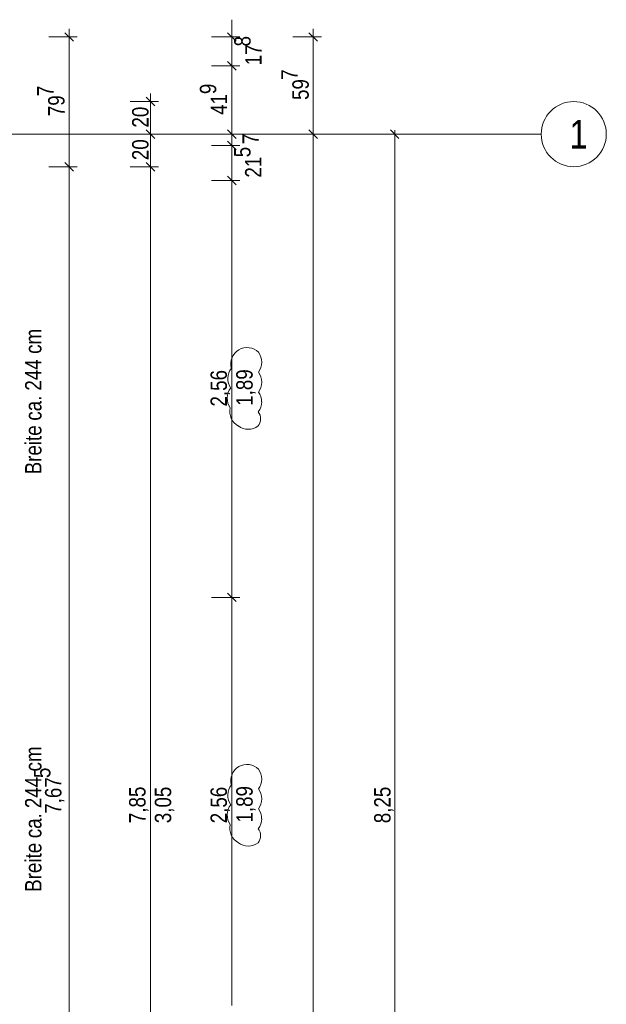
# Model space of a CAD drawing. Extents: x -634 to 300, y 62 to 1102.
# Tile 123 of 125: x 29 to 101, y 884 to 1005. Entities that reach past the tile are written whole.
import ezdxf
from ezdxf.lldxf.tags import DXFTag

# ---------------------------------------------------------------- set-up
doc = ezdxf.new("R2010")
doc.units = 0
doc.layers.get('0').update_dxf_attribs({"lineweight": 13})
for name, color, linetype, lineweight in [('30 -33 Aussenwände- 8 Sonnenschutz', 7, 'Continuous', 9), ('70 -71 Achsen- 1 Gebäudeachsen', 7, 'STRICHPUNKT2-A06CPW00L0', 18), ('Keine-A06CPVZYL0', 7, 'Continuous', 9)]:
    doc.layers.add(name, color=color, linetype=linetype, lineweight=lineweight)
doc.layers.add('70 -76 Bemaßung- 2 Allgemein', color=9, linetype='Continuous', lineweight=5, true_color=0x808080)
doc.layers.add('70 -77 Revision- 2 Wolken', color=7, linetype='Continuous', lineweight=18, true_color=0x944cff)
doc.styles.get("Standard").update_dxf_attribs({"font": 'ARIALN.TTF'})
tags = doc.linetypes.add('STRICHPUNKT2-A06CPW00L0', pattern=[12.7, 6.35, -3.175, 0, -3.175]).pattern_tags.tags
tags[10:11] = [DXFTag(74, 4), DXFTag(75, 0), DXFTag(340, '0'), DXFTag(46, 0.0), DXFTag(50, 0.0), DXFTag(44, 0.0), DXFTag(45, 0.0)]
tags[8:9] = [DXFTag(74, 4), DXFTag(75, 0), DXFTag(340, '0'), DXFTag(46, 0.0), DXFTag(50, 0.0), DXFTag(44, 0.0), DXFTag(45, 0.0)]
tags[6:7] = [DXFTag(74, 4), DXFTag(75, 0), DXFTag(340, '0'), DXFTag(46, 0.0), DXFTag(50, 0.0), DXFTag(44, 0.0), DXFTag(45, 0.0)]
tags[4:5] = [DXFTag(74, 4), DXFTag(75, 0), DXFTag(340, '0'), DXFTag(46, 0.0), DXFTag(50, 0.0), DXFTag(44, 0.0), DXFTag(45, 0.0)]

# ---------------------------------------------------------------- blocks, each defined once
blk = doc.blocks.new('Referenz-A06CPW02L0')
at = {"layer": '70 -71 Achsen- 1 Gebäudeachsen', "color": 0, "linetype": 'STRICHPUNKT2-A06CPW00L0', "ltscale": 0.18}
blk.add_line((-554.53, 990.88), (92.91, 990.88), dxfattribs=at)
at = {"layer": '70 -76 Bemaßung- 2 Allgemein', "color": 0, "linetype": 'Continuous', "ltscale": 0.13}
for p, q in [((54.91, 1003.88), (54.91, 1004.94)), ((32.41, 1002.82), (35.91, 1002.82)), ((34.91, 1003.82), (34.91, 1001.76)), ((52.41, 1002.82), (55.91, 1002.82)), ((54.91, 1001.82), (54.91, 1003.88)), ((54.91, 999.26), (54.91, 1002.82)), ((62.41, 1002.82), (65.91, 1002.82)), ((64.91, 1003.82), (64.91, 1001.76)), ((34.91, 987.94), (34.91, 1001.76)), ((64.91, 991.94), (64.91, 1001.76)), ((52.41, 999.26), (55.91, 999.26)), ((52.41, 999.26), (55.91, 999.26)), ((54.91, 1000.26), (54.91, 998.2)), ((54.91, 1000.26), (54.91, 998.2)), ((54.91, 998.2), (54.91, 997.14)), ((54.91, 991.94), (54.91, 998.2)), ((44.91, 995.88), (44.91, 993.82)), ((42.41, 994.88), (45.91, 994.88)), ((44.91, 991.94), (44.91, 993.82)), ((44.91, 989.88), (44.91, 991.94)), ((44.91, 991.88), (44.91, 989.82)), ((54.91, 991.94), (54.91, 993)), ((54.91, 989.88), (54.91, 991.94)), ((54.91, 989.88), (54.91, 991.94)), ((64.91, 989.88), (64.91, 991.94)), ((64.91, 991.88), (64.91, 989.82)), ((44.97, 990.88), (45.91, 990.88)), ((44.97, 990.88), (45.91, 990.88)), ((54.91, 990.54), (54.91, 991.6)), ((54.91, 989.48), (54.91, 990.88)), ((54.97, 990.88), (55.91, 990.88)), ((54.97, 990.88), (55.91, 990.88)), ((64.97, 990.88), (65.91, 990.88)), ((64.97, 990.88), (65.91, 990.88)), ((74.38, 991.41), (75.44, 990.35)), ((74.91, 991.38), (74.91, 989.82)), ((74.97, 990.88), (75.91, 990.88)), ((44.91, 987.94), (44.91, 989.82)), ((52.41, 989.48), (55.91, 989.48)), ((52.41, 989.48), (55.91, 989.48)), ((54.91, 988.48), (54.91, 990.54)), ((54.91, 990.48), (54.91, 988.42)), ((54.91, 985.18), (54.91, 989.48)), ((64.91, 601.94), (64.91, 989.82)), ((74.91, 826.94), (74.91, 989.82)), ((54.91, 988.42), (54.91, 987.36)), ((34.91, 985.88), (34.91, 987.94)), ((34.91, 987.88), (34.91, 985.82)), ((44.91, 985.88), (44.91, 987.94)), ((44.91, 987.88), (44.91, 985.82)), ((32.41, 986.88), (35.91, 986.88)), ((32.41, 986.88), (35.91, 986.88)), ((42.41, 986.88), (45.91, 986.88)), ((42.41, 986.88), (45.91, 986.88)), ((54.91, 986.18), (54.91, 984.12)), ((54.91, 986.18), (54.91, 984.12)), ((34.91, 834.44), (34.91, 985.82)), ((44.91, 830.94), (44.91, 985.82)), ((52.41, 985.18), (55.91, 985.18)), ((52.41, 985.18), (55.91, 985.18)), ((54.91, 984.12), (54.91, 983.06)), ((54.91, 935.04), (54.91, 984.12)), ((54.91, 932.98), (54.91, 935.04)), ((52.41, 933.98), (55.91, 933.98)), ((52.41, 933.98), (55.91, 933.98)), ((54.91, 934.98), (54.91, 932.92)), ((54.91, 883.84), (54.91, 932.92))]:
    blk.add_line(p, q, dxfattribs=at)
at = {"layer": '70 -76 Bemaßung- 2 Allgemein', "color": 0, "linetype": 'Continuous', "lineweight": 20, "ltscale": 0.2}
for p, q in [((34.38, 1003.35), (35.44, 1002.29)), ((55.44, 1002.29), (54.38, 1003.35)), ((64.38, 1003.35), (65.44, 1002.29)), ((54.38, 999.79), (55.44, 998.73)), ((54.38, 999.79), (55.44, 998.73)), ((44.38, 995.41), (45.44, 994.35)), ((45.44, 990.35), (44.38, 991.41)), ((44.38, 991.41), (45.44, 990.35)), ((55.44, 990.35), (54.38, 991.41)), ((55.44, 990.35), (54.38, 991.41)), ((65.44, 990.35), (64.38, 991.41)), ((64.38, 991.41), (65.44, 990.35)), ((54.38, 990.01), (55.44, 988.95)), ((55.44, 988.95), (54.38, 990.01)), ((35.44, 986.35), (34.38, 987.41)), ((34.38, 987.41), (35.44, 986.35)), ((45.44, 986.35), (44.38, 987.41)), ((44.38, 987.41), (45.44, 986.35)), ((54.38, 985.71), (55.44, 984.65)), ((54.38, 985.71), (55.44, 984.65)), ((55.44, 933.45), (54.38, 934.51)), ((54.38, 934.51), (55.44, 933.45))]:
    blk.add_line(p, q, dxfattribs=at)
at = {"layer": '70 -77 Revision- 2 Wolken', "color": 0, "linetype": 'Continuous', "ltscale": 0.18}
for centre, major_axis in [((56.81, 962.65), (-1.05, 1.74)), ((56.77, 962.62), (0.26, 2.02)), ((56.77, 962.62), (1.42, 1.46)), ((56.56, 962.87), (2.03, -0.01)), ((56.81, 962.65), (-1.88, 0.77)), ((56.56, 962.87), (1.62, -1.23)), ((56.44, 960.86), (-1.59, 1.27)), ((56.55, 960.43), (2.03, -0.01)), ((56.44, 960.86), (-2.03, 0.06)), ((56.37, 958.43), (-1.59, 1.27)), ((56.55, 960.43), (1.62, -1.23)), ((56.37, 958.43), (-2.03, 0.06)), ((56.54, 957.99), (2.03, -0.01)), ((56.69, 956.81), (-1.98, 0.44)), ((56.54, 957.99), (1.62, -1.23)), ((56.69, 956.81), (-1.85, -0.84)), ((57, 955.9), (1.15, -0.87)), ((57, 955.9), (1.44, -0.01)), ((56.93, 956.66), (-1.22, -1.63)), ((56.93, 956.66), (0, -2.03)), ((56.77, 911.42), (0.26, 2.02)), ((56.77, 911.42), (1.42, 1.46)), ((56.81, 911.45), (-1.88, 0.77)), ((56.81, 911.45), (-1.05, 1.74)), ((56.56, 911.67), (2.03, -0.01)), ((56.44, 909.66), (-1.59, 1.27)), ((56.56, 911.67), (1.62, -1.23)), ((56.44, 909.66), (-2.03, 0.06)), ((56.55, 909.23), (2.03, -0.01)), ((56.37, 907.23), (-1.59, 1.27)), ((56.55, 909.23), (1.62, -1.23)), ((56.37, 907.23), (-2.03, 0.06)), ((56.54, 906.79), (2.03, -0.01)), ((56.69, 905.61), (-1.98, 0.44)), ((56.54, 906.79), (1.62, -1.23)), ((57, 904.7), (1.44, -0.01)), ((56.69, 905.61), (-1.85, -0.84)), ((56.93, 905.46), (-1.22, -1.63)), ((56.93, 905.46), (0, -2.03)), ((57, 904.7), (1.15, -0.87))]:
    blk.add_ellipse(centre, major_axis=major_axis, ratio=1, start_param=0, end_param=0.643501, dxfattribs=at)
at = {"layer": 'Keine-A06CPVZYL0', "color": 0, "linetype": 'Continuous', "ltscale": 0.13}
for p, q in [((94.68, 994.21), (95.02, 994.41)), ((95.02, 994.41), (95.38, 994.58)), ((95.38, 994.58), (95.75, 994.71)), ((95.75, 994.71), (96.13, 994.81)), ((96.13, 994.81), (96.51, 994.86)), ((96.51, 994.86), (96.91, 994.88)), ((96.91, 994.88), (97.3, 994.86)), ((97.3, 994.86), (97.69, 994.81)), ((97.69, 994.81), (98.07, 994.71)), ((98.07, 994.71), (98.44, 994.58)), ((98.44, 994.58), (98.79, 994.41)), ((98.79, 994.41), (99.13, 994.21)), ((93.38, 992.77), (93.58, 993.11)), ((93.58, 993.11), (93.81, 993.42)), ((93.81, 993.42), (94.08, 993.71)), ((94.08, 993.71), (94.37, 993.98)), ((94.37, 993.98), (94.68, 994.21)), ((99.13, 994.21), (99.44, 993.98)), ((99.44, 993.98), (99.74, 993.71)), ((99.74, 993.71), (100, 993.42)), ((100, 993.42), (100.23, 993.11)), ((100.23, 993.11), (100.43, 992.77)), ((92.98, 991.66), (93.08, 992.04)), ((93.08, 992.04), (93.21, 992.41)), ((93.21, 992.41), (93.38, 992.77)), ((100.43, 992.77), (100.6, 992.41)), ((100.6, 992.41), (100.73, 992.04)), ((100.73, 992.04), (100.83, 991.66)), ((92.91, 990.88), (92.93, 991.28)), ((92.93, 990.49), (92.91, 990.88)), ((92.93, 991.28), (92.98, 991.66)), ((100.83, 991.66), (100.89, 991.28)), ((100.89, 991.28), (100.91, 990.88)), ((100.91, 990.88), (100.89, 990.49)), ((92.98, 990.1), (92.93, 990.49)), ((93.08, 989.72), (92.98, 990.1)), ((93.21, 989.35), (93.08, 989.72)), ((100.73, 989.72), (100.6, 989.35)), ((100.83, 990.1), (100.73, 989.72)), ((100.89, 990.49), (100.83, 990.1)), ((93.38, 989), (93.21, 989.35)), ((93.58, 988.66), (93.38, 989)), ((93.81, 988.35), (93.58, 988.66)), ((94.08, 988.06), (93.81, 988.35)), ((100, 988.35), (99.74, 988.06)), ((100.23, 988.66), (100, 988.35)), ((100.43, 989), (100.23, 988.66)), ((100.6, 989.35), (100.43, 989)), ((94.37, 987.79), (94.08, 988.06)), ((94.68, 987.56), (94.37, 987.79)), ((95.02, 987.36), (94.68, 987.56)), ((95.38, 987.19), (95.02, 987.36)), ((95.75, 987.06), (95.38, 987.19)), ((96.13, 986.96), (95.75, 987.06)), ((98.07, 987.06), (97.69, 986.96)), ((98.44, 987.19), (98.07, 987.06)), ((98.79, 987.36), (98.44, 987.19)), ((99.13, 987.56), (98.79, 987.36)), ((99.44, 987.79), (99.13, 987.56)), ((99.74, 988.06), (99.44, 987.79)), ((96.51, 986.9), (96.13, 986.96)), ((96.91, 986.88), (96.51, 986.9)), ((97.3, 986.9), (96.91, 986.88)), ((97.69, 986.96), (97.3, 986.9))]:
    blk.add_line(p, q, dxfattribs=at)
at = {"layer": '30 -33 Aussenwände- 8 Sonnenschutz', "color": 0, "linetype": 'Continuous', "ltscale": 0.13, "char_height": 2.0138, "attachment_point": 1, "rotation": 90}
for s, insert in [('{\\fArial Narrow;cm}', (29.51, 963.89)), ('{\\fArial Narrow;244}', (29.51, 959.37)), ('{\\fArial Narrow;ca.}', (29.51, 955.68)), ('{\\fArial Narrow;Breite}', (29.51, 949.09)), ('{\\fArial Narrow;cm}', (29.51, 912.59)), ('{\\fArial Narrow;244}', (29.51, 908.08)), ('{\\fArial Narrow;ca.}', (29.51, 904.39)), ('{\\fArial Narrow;Breite}', (29.51, 897.8))]:
    blk.add_mtext(s, dxfattribs=dict(at, insert=insert))
at = {"layer": '70 -76 Bemaßung- 2 Allgemein', "color": 0, "linetype": 'Continuous', "ltscale": 0.13, "char_height": 2.0138, "attachment_point": 1, "rotation": 90}
for s, insert in [('{\\fArial Narrow;8}', (55.2, 1001.66)), ('{\\fArial Narrow;17}', (56.55, 999.34)), ('{\\fArial Narrow;7}', (60.99, 997.56)), ('{\\fArial Narrow;59}', (62.34, 995.08)), ('{\\fArial Narrow;7}', (30.99, 995.55)), ('{\\fArial Narrow;9}', (50.98, 995.8)), ('{\\fArial Narrow;79}', (32.34, 993.09)), ('{\\fArial Narrow;41}', (52.32, 993.26)), ('{\\fArial Narrow;20}', (42.66, 991.69)), ('{\\fArial Narrow;7}', (56.21, 989.65)), ('{\\fArial Narrow;20}', (42.66, 987.69)), ('{\\fArial Narrow;5}', (55.19, 988.04)), ('{\\fArial Narrow;21}', (56.53, 985.54)), ('{\\fArial Narrow;2,56}', (52.29, 957.42)), ('{\\fArial Narrow;1,89}', (55.45, 957.51)), ('{\\fArial Narrow;5}', (30.61, 911.78)), ('{\\fArial Narrow;7,67}', (31.96, 907.39)), ('{\\fArial Narrow;7,85}', (42.29, 906.24)), ('{\\fArial Narrow;3,05}', (45.44, 906.23)), ('{\\fArial Narrow;2,56}', (52.29, 906.22)), ('{\\fArial Narrow;1,89}', (55.45, 906.31)), ('{\\fArial Narrow;8,25}', (72.39, 906.23))]:
    blk.add_mtext(s, dxfattribs=dict(at, insert=insert))
at = {"layer": 'Keine-A06CPVZYL0', "color": 0, "linetype": 'Continuous', "ltscale": 0.13, "insert": (96.38, 992.64), "char_height": 3.5241, "attachment_point": 1}
blk.add_mtext('{\\fArial Narrow;1}', dxfattribs=at)

msp = doc.modelspace()

# ---------------------------------------------------------------- block references
at = {"color": 8, "lineweight": 13, "ltscale": 0.13, "true_color": 0x808080}
msp.add_blockref('Referenz-A06CPW02L0', (0, 0), dxfattribs=at)

doc.saveas('drawing.dxf')
